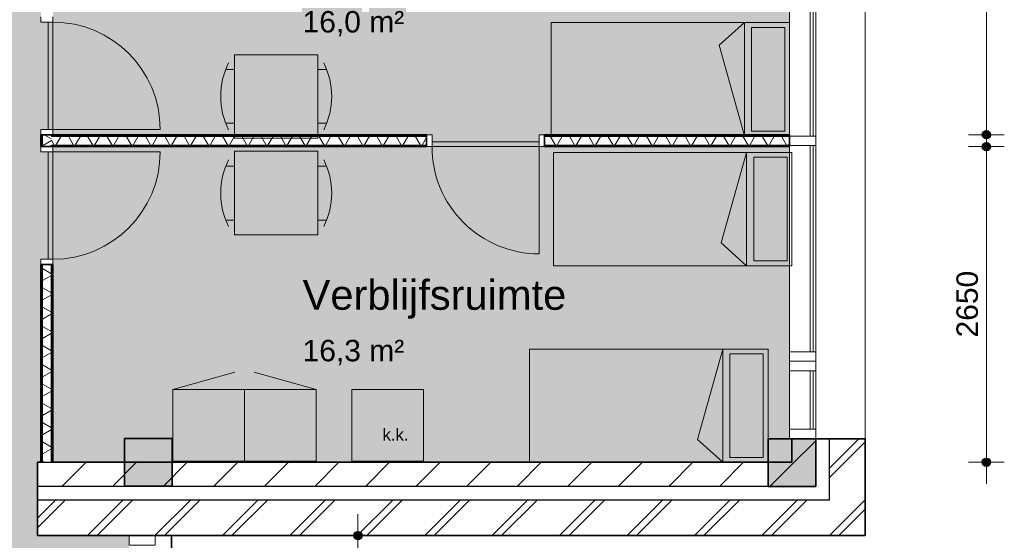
# Model space of a CAD drawing. Header units: millimetres. Extents: x 71235 to 117628, y -12665 to 42937.
# Tile 32 of 49: x 109369 to 117628, y 13811 to 18181. Entities that reach past the tile are written whole.
import ezdxf

# ---------------------------------------------------------------- set-up
doc = ezdxf.new("R2010")
doc.units = ezdxf.units.MM
doc.linetypes.add('Hidden', pattern=[4, 2, -2])
for name, color, linetype, lineweight in [('A-ANNO-DIMS', 211, 'Continuous', 9), ('A-ANNO-DIMS-100', 211, 'Continuous', 9), ('A-AREA-IDEN', 2, 'Continuous', 13), ('A-AREA-PATT', 32, 'Continuous', 9), ('A-DETL', 90, 'Continuous', 13), ('A-DOOR', 31, 'Continuous', 18), ('A-DOOR-FRAM', 31, 'Continuous', 13), ('A-FLOR', 192, 'Continuous', 18), ('A-GLAZ-CURT', 52, 'Continuous', 13), ('A-GLAZ-CWMG', 51, 'Continuous', 13), ('A-WALL', 113, 'Continuous', 18), ('A-WALL-PATT', 111, 'Continuous', 35), ('G-ANNO-TEXT', 231, 'Continuous', 9), ('I-WALL', 2, 'Continuous', 18), ('S-COLS', 52, 'Continuous', 18)]:
    doc.layers.add(name, color=color, linetype=linetype, lineweight=lineweight)
doc.styles.add('Arial', font='arial.ttf', dxfattribs={"height": 180})
doc.styles.add('Arial_1', font='arial.ttf', dxfattribs={"height": 250})
doc.styles.add('Arial_3', font='arial.ttf', dxfattribs={"height": 100})
doc.dimstyles.new('1_8mm', dxfattribs={"dimscale": 304.8, "dimtxt": 183.646692, "dimasz": 0.918635, "dimexe": 0.492126, "dimexo": 0.0625, "dimgap": 0.059055, "dimtad": 1, "dimdec": 0, "dimrnd": 5, "dimzin": 0, "dimdsep": 46, "dimtxsty": 'Arial', "dimblk1": 'DOTSMALL', "dimblk2": 'DOTSMALL', "dimsah": 1, "dimcen": 0.09, "dimdle": 0.590551, "dimazin": 0, "dimtfac": 1, "dimtdec": 4, "dimtix": 1, "dimtmove": 0, "dimatfit": 3, "dimfxl": 0.492126, "dimfxlon": 1, "dimtvp": 1, "dimtolj": 1, "dimtzin": 0, "dimlwd": 13, "dimlwe": 13, "dimarcsym": 2})
pattern_1 = [(45, (0, 0), (-212.132, 212.132), [])]
pattern_2 = [(45, (0, 0), (-282.8427, 282.8427), []), (45, (0, 80), (-282.8427, 282.8427), [])]
pattern_3 = [(90, (112737.78, 17115.6), (-200, -7e-13), []), (90, (112753.78, 17115.6), (-200, -7e-13), []), (90, (112769.78, 17115.6), (-200, -7e-13), []), (90, (112785.78, 17115.6), (-200, -7e-13), [])]
pattern_4 = [(180, (109647.8, 25256.1), (3e-13, -200), []), (180, (109647.8, 25272.1), (3e-13, -200), []), (180, (109647.8, 25288.1), (3e-13, -200), []), (180, (109647.8, 25304.1), (3e-13, -200), [])]

# ---------------------------------------------------------------- blocks, each defined once
blk = doc.blocks.new('System Panel - glas_offset-35-7501420-plot_00')
at = {"layer": 'A-GLAZ-CURT'}
for p, q in [((865, 47.5), (-865, 47.5)), ((-865, 47.5), (-865, 22.5)), ((-865, 22.5), (865, 22.5)), ((865, 22.5), (865, 47.5))]:
    blk.add_line(p, q, dxfattribs=at)
blk = doc.blocks.new('Rectangular Mullion - 80x220-V9-plot_00')
at = {"layer": 'A-GLAZ-CWMG'}
for p, q in [((115827.3, 17115.6), (115827.3, 15394)), ((116047.3, 17124), (116047.3, 15394))]:
    blk.add_line(p, q, dxfattribs=at)
blk = doc.blocks.new('Rectangular Mullion - 80x220-7501422-plot_00')
at = {"layer": 'A-GLAZ-CWMG'}
for p, q in [((0, 0), (-80, 0)), ((-80, 0), (-80, -220)), ((0, -220), (0, 0)), ((-80, -220), (0, -220))]:
    blk.add_line(p, q, dxfattribs=at)
blk = doc.blocks.new('Rectangular Mullion - 80x220-V10-plot_00')
at = {"layer": 'A-GLAZ-CWMG'}
for p, q in [((115827.3, 18934), (115827.3, 17215.6)), ((116047.3, 18934), (116047.3, 17204))]:
    blk.add_line(p, q, dxfattribs=at)
blk = doc.blocks.new('Rectangular Mullion - 80x220-7501417-plot_00')
at = {"layer": 'A-GLAZ-CWMG'}
for p, q in [((-40, 0), (40, 0)), ((-40, -220), (-40, 0)), ((40, 0), (40, -220)), ((40, -220), (-40, -220))]:
    blk.add_line(p, q, dxfattribs=at)
blk = doc.blocks.new('System Panel - glas_offset-35-7501423-plot_00')
at = {"layer": 'A-GLAZ-CURT'}
for p, q in [((245, 47.5), (-245, 47.5)), ((-245, 47.5), (-245, 22.5)), ((-245, 22.5), (245, 22.5)), ((245, 22.5), (245, 47.5))]:
    blk.add_line(p, q, dxfattribs=at)
blk = doc.blocks.new('Rectangular Mullion - 80x220-7501419-plot_00')
at = {"layer": 'A-GLAZ-CWMG'}
for p, q in [((105327.8, 36265.8), (105817.8, 36265.8)), ((105327.8, 36045.8), (105817.8, 36045.8))]:
    blk.add_line(p, q, dxfattribs=at)
blk = doc.blocks.new('Rectangular Mullion - 80x220-7501424-plot_00')
at = {"layer": 'A-GLAZ-CWMG'}
for p, q in [((-80, 0), (0, 0)), ((-80, -220), (-80, 0)), ((0, 0), (0, -220)), ((0, -220), (-80, -220))]:
    blk.add_line(p, q, dxfattribs=at)
blk = doc.blocks.new('Rectangular Mullion - 80x220-7501425-plot_00')
at = {"layer": 'A-GLAZ-CWMG'}
for p, q in [((0, 0), (-80, 0)), ((-80, 0), (-80, -220)), ((0, -220), (0, 0)), ((-80, -220), (0, -220))]:
    blk.add_line(p, q, dxfattribs=at)
blk = doc.blocks.new('300_28_ISR_kolom_vierkant_beton - 400x400-7529371-plot_00')
at = {"layer": 'S-COLS'}
blk.add_hatch(color=256, dxfattribs=at).paths.add_polyline_path([(200, -200), (200, 200), (-200, 200), (-200, -200)])
at = {"layer": 'S-COLS', "lineweight": 35}
for p, q in [((200, 200), (-200, 200)), ((-200, 200), (-200, -200)), ((200, -200), (200, 200)), ((-200, -200), (200, -200))]:
    blk.add_line(p, q, dxfattribs=at)
blk = doc.blocks.new('200_32_ISR_deur_binnen - dagmaat 0900x2300-7594412-plot_00')
at = {"layer": 'A-DOOR', "lineweight": 13}
blk.add_hatch(color=256, dxfattribs=at).paths.add_polyline_path([(450, 10), (450, 50), (-450, 50), (-450, 10), (-299.4, 10)])
for p, q in [((-450, 50), (-450, 950)), ((-450, 50), (450, 50)), ((-450, 50), (-450, 10)), ((450, 50), (-450, 50)), ((-450, 10), (450, 10)), ((450, 10), (450, 50))]:
    blk.add_line(p, q, dxfattribs=at)
at = {"layer": 'A-DOOR', "linetype": 'Hidden', "lineweight": 13}
blk.add_line((-450, 10), (450, 10), dxfattribs=at)
at = {"layer": 'A-DOOR', "lineweight": 13}
blk.add_arc((-450, 50), 900, 360, 90, dxfattribs=at)
at = {"layer": 'A-DOOR-FRAM'}
for p, q in [((-450, 50), (-495, 50)), ((-450, -50), (-450, 50)), ((495, 50), (450, 50)), ((450, 50), (450, -50)), ((-495, -50), (-450, -50)), ((450, -50), (495, -50))]:
    blk.add_line(p, q, dxfattribs=at)
blk = doc.blocks.new('200_32_ISR_deur_binnen - dagmaat 0900x2300-7594411-plot_00')
at = {"layer": 'A-DOOR', "lineweight": 13}
blk.add_hatch(color=256, dxfattribs=at).paths.add_polyline_path([(-450, -50), (450, -50), (450, -10), (-450, -10)])
at = {"layer": 'A-DOOR', "linetype": 'Hidden', "lineweight": 13}
blk.add_line((-450, -10), (450, -10), dxfattribs=at)
at = {"layer": 'A-DOOR', "lineweight": 13}
for p, q in [((-450, -10), (450, -10)), ((-450, -50), (-450, -10)), ((-450, -50), (-450, -950)), ((-450, -50), (450, -50)), ((450, -50), (-450, -50)), ((450, -10), (450, -50))]:
    blk.add_line(p, q, dxfattribs=at)
blk.add_arc((-450, -50), 900, 270, 0, dxfattribs=at)
at = {"layer": 'A-DOOR-FRAM'}
for p, q in [((-495, 50), (-450, 50)), ((-450, 50), (-450, -50)), ((450, -50), (450, 50)), ((450, 50), (495, 50)), ((-450, -50), (-495, -50)), ((495, -50), (450, -50))]:
    blk.add_line(p, q, dxfattribs=at)
blk = doc.blocks.new('Rectangular Mullion - 80x220-7624233-plot_00')
at = {"layer": 'A-GLAZ-CWMG'}
for p, q in [((0, 0), (-80, 0)), ((-80, 0), (-80, -220)), ((0, -220), (0, 0)), ((-80, -220), (0, -220))]:
    blk.add_line(p, q, dxfattribs=at)
blk = doc.blocks.new('DIMBLOCK1-plot_00')
at = {"layer": 'A-ANNO-DIMS-100', "lineweight": 25}
h = blk.add_hatch(color=256, dxfattribs=at)
edge = h.paths.add_edge_path()
edge.add_arc((117478.3, 17115.6), 35, 0, 360)
h = blk.add_hatch(color=256, dxfattribs=at)
edge = h.paths.add_edge_path()
edge.add_arc((117478.3, 14466.4), 35, 0, 360)
at = {"layer": 'A-ANNO-DIMS-100', "lineweight": 13}
for p, q in [((117478.3, 17295.6), (117478.3, 14286.4)), ((117478.3, 17115.6), (117328.3, 17115.6)), ((117478.3, 17115.6), (117628.3, 17115.6)), ((117478.3, 14466.4), (117328.3, 14466.4)), ((117478.3, 14466.4), (117628.3, 14466.4))]:
    blk.add_line(p, q, dxfattribs=at)
at = {"layer": 'A-ANNO-DIMS-100', "lineweight": 25}
for centre in [(117478.3, 17115.6), (117478.3, 14466.4)]:
    blk.add_circle(centre, 35, dxfattribs=at)
at = {"layer": 'A-ANNO-DIMS-100', "color": 0, "lineweight": 13, "insert": (117226.6, 15514.1), "char_height": 180, "width": 664.518, "attachment_point": 1, "rotation": 90, "line_spacing_factor": 0.941778, "style": 'Arial'}
blk.add_mtext('2650', dxfattribs=at)
blk = doc.blocks.new('_DotSmall')
at = {"color": 0, "linetype": 'ByBlock', "const_width": 0.5}
blk.add_lwpolyline([(-0.0625, 0, 1), (0.0625, 0, 1)], format="xyb", close=True, dxfattribs=at)
blk = doc.blocks.new('DIMBLOCK2-plot_00')
at = {"layer": 'A-ANNO-DIMS-100', "lineweight": 25}
h = blk.add_hatch(color=256, dxfattribs=at)
edge = h.paths.add_edge_path()
edge.add_arc((117478.3, 19815.6), 35, 0, 360)
h = blk.add_hatch(color=256, dxfattribs=at)
edge = h.paths.add_edge_path()
edge.add_arc((117478.3, 17215.6), 35, 0, 360)
at = {"layer": 'A-ANNO-DIMS-100', "lineweight": 13}
for p, q in [((117478.3, 19995.6), (117478.3, 17035.6)), ((117478.3, 19815.6), (117328.3, 19815.6)), ((117478.3, 19815.6), (117628.3, 19815.6)), ((117478.3, 17215.6), (117328.3, 17215.6)), ((117478.3, 17215.6), (117628.3, 17215.6))]:
    blk.add_line(p, q, dxfattribs=at)
at = {"layer": 'A-ANNO-DIMS-100', "lineweight": 25}
for centre in [(117478.3, 19815.6), (117478.3, 17215.6)]:
    blk.add_circle(centre, 35, dxfattribs=at)
at = {"layer": 'A-ANNO-DIMS-100', "color": 0, "lineweight": 13, "insert": (117226.6, 18238.7), "char_height": 180, "width": 664.518, "attachment_point": 1, "rotation": 90, "line_spacing_factor": 0.941778, "style": 'Arial'}
blk.add_mtext('2600', dxfattribs=at)
blk = doc.blocks.new('DIMBLOCK41-plot_00')
at = {"layer": 'A-ANNO-DIMS-100', "lineweight": 25}
h = blk.add_hatch(color=256, dxfattribs=at)
edge = h.paths.add_edge_path()
edge.add_arc((112206.9, 13851.4), 35, 0, 360)
h = blk.add_hatch(color=256, dxfattribs=at)
edge = h.paths.add_edge_path()
edge.add_arc((112206.9, 9673), 35, 0, 360)
at = {"layer": 'A-ANNO-DIMS-100', "lineweight": 13}
for p, q in [((112206.9, 14031.4), (112206.9, 9493)), ((112206.9, 13851.4), (112056.9, 13851.4)), ((112206.9, 13851.4), (112356.9, 13851.4)), ((112206.9, 9673), (112056.9, 9673)), ((112206.9, 9673), (112356.9, 9673))]:
    blk.add_line(p, q, dxfattribs=at)
at = {"layer": 'A-ANNO-DIMS-100', "lineweight": 25}
for centre in [(112206.9, 13851.4), (112206.9, 9673)]:
    blk.add_circle(centre, 35, dxfattribs=at)
at = {"layer": 'A-ANNO-DIMS-100', "color": 0, "lineweight": 13, "insert": (111955.2, 11485.3), "char_height": 180, "width": 664.518, "attachment_point": 1, "rotation": 90, "line_spacing_factor": 0.941778, "style": 'Arial'}
blk.add_mtext('4180', dxfattribs=at)

msp = doc.modelspace()

# ---------------------------------------------------------------- hatches: boundary and pattern name
at = {"layer": 'A-AREA-PATT'}
h = msp.add_hatch(color=9, dxfattribs=at)
h.paths.add_polyline_path([(99627.7, 3359.1), (99646.7, 3359.1), (99646.7, 3465.5), (99627.7, 3465.5)])
h.paths.add_polyline_path([(104847.8, 3666.6), (104847.8, 3666.6), (104847.8, 3865.5), (104996.7, 3865.5), (104996.7, 3909), (105046.7, 3909), (105046.7, 4809), (104996.7, 4809), (104996.7, 8309), (105046.7, 8309), (105046.7, 9209), (104996.7, 9209), (104996.7, 9365.5), (107826.5, 9365.5), (107826.5, 9673), (110286.7, 9673), (110286.7, 13851.4), (109517.4, 13851.4), (109517.4, 14466.4), (109547.8, 14466.4), (109547.8, 16170.6), (109597.8, 16170.6), (109597.8, 17070.6), (109547.8, 17070.6), (109547.8, 17260.6), (109597.8, 17260.6), (109597.8, 18160.6), (109547.8, 18160.6), (109547.8, 21570.6), (109597.8, 21570.6), (109597.8, 22470.6), (109547.8, 22470.6), (109547.8, 22660.6), (109597.8, 22660.6), (109597.8, 23560.6), (109547.8, 23560.6), (109547.8, 26970.7), (109597.8, 26970.7), (109597.8, 27870.7), (109547.8, 27870.7), (109547.8, 28060.7), (109597.8, 28060.7), (109597.8, 28960.7), (109547.8, 28960.7), (109547.8, 32370.7), (109597.8, 32370.7), (109597.8, 33270.7), (109547.8, 33270.7), (109547.8, 33515.7), (109597.8, 33515.7), (109597.8, 34415.7), (109547.8, 34415.7), (109547.8, 36045.8), (107797.8, 36045.8), (107797.8, 30115.8), (106042.8, 30115.8), (106042.8, 30165.8), (105142.8, 30165.8), (105142.8, 30115.8), (104952.8, 30115.8), (104952.8, 30165.8), (104052.8, 30165.8), (104052.8, 30115.8), (100642.7, 30115.8), (100642.7, 30165.8), (99742.7, 30165.8), (99742.7, 30115.8), (99552.7, 30115.8), (99552.7, 30165.8), (98652.7, 30165.8), (98652.7, 30115.8), (95242.7, 30115.8), (95242.7, 30165.8), (94342.7, 30165.8), (94342.7, 30115.8), (94097.7, 30115.8), (94097.7, 30165.8), (93197.7, 30165.8), (93197.7, 30115.8), (92397.7, 30115.8), (92397.7, 30165.8), (91497.7, 30165.8), (91497.7, 30115.8), (90697.7, 30115.8), (90697.7, 30165.8), (89797.7, 30165.8), (89797.7, 30115.8), (88997.7, 30115.8), (88997.7, 30165.8), (88097.7, 30165.8), (88097.7, 30115.8), (87397.7, 30115.8), (87397.7, 33315.2), (87197.4, 33315.2), (87197.4, 33365.2), (86297.4, 33365.2), (86297.4, 33315.2), (85997.4, 33315.2), (85997.4, 33365.2), (85097.4, 33365.2), (85097.4, 33315.2), (81658.1, 33315.2), (81567.7, 33224.7), (81532.3, 33260.1), (80895.9, 32623.7), (80931.3, 32588.3), (80797.4, 32454.5), (80797.4, 26311.5), (80747.4, 26311.5), (80747.4, 25411.5), (80797.4, 25411.5), (80797.4, 25111.5), (80747.4, 25111.5), (80747.4, 24211.5), (80797.4, 24211.5), (80797.4, 22565.2), (86147.4, 22565.2), (86147.4, 22365.2), (85862.4, 22332.9), (85862.4, 20165.2), (86447.4, 20165.2), (86447.4, 19565.2), (85862.4, 19565.2), (85862.4, 19165.3), (80017.9, 19165.3), (80017.9, 15555.3), (82370.3, 15555.3), (82370.3, 14515.7), (84347.7, 14515.7), (84347.7, 12760.7), (84297.7, 12760.7), (84297.7, 11860.7), (84347.7, 11860.7), (84347.7, 11670.7), (84297.7, 11670.7), (84297.7, 10770.7), (84347.7, 10770.7), (84347.7, 7360.6), (84297.7, 7360.6), (84297.7, 6460.6), (84347.7, 6460.6), (84347.7, 6270.6), (84297.7, 6270.6), (84297.7, 5370.6), (84347.7, 5370.6), (84347.7, 3685.6), (86107.7, 3685.6), (86107.7, 5445.6), (86157.7, 5445.6), (86157.7, 6220.6), (86107.7, 6220.6), (86107.7, 6265.6), (85847.4, 6265.6), (85847.4, 14015.7), (94347.7, 14015.7), (94347.7, 12810.7), (94297.7, 12810.7), (94297.7, 11910.7), (94347.7, 11910.7), (94347.7, 10065.7), (96777.8, 10065.7), (96777.8, 10665.7), (96827.8, 10665.7), (96827.8, 11565.7), (96777.8, 11565.7), (96777.8, 14015.7), (100677.8, 14015.7), (100677.8, 6265.6), (99847.7, 6265.6), (99847.7, 3666.6), (99953.6, 3666.6), (99953.6, 3685.6), (104847.8, 3685.6)])
h.paths.add_polyline_path([(99807.7, 4165.6), (99807.7, 5965.6), (99797.7, 5965.6), (99797.7, 4165.6)])
h.paths.add_polyline_path([(85897.4, 6410.6), (85897.4, 7310.6), (85887.4, 7310.6), (85887.4, 6410.6)])
h.paths.add_polyline_path([(95192.7, 9965.7), (95992.7, 9965.7), (95992.7, 10025.7), (94392.7, 10025.7), (94392.7, 9965.7)])
h.paths.add_polyline_path([(102647.6, 11465.4), (102047.6, 11465.4), (102047.6, 12065.4), (102647.6, 12065.4)])
h.paths.add_polyline_path([(99177.8, 13965.7), (99177.8, 13975.7), (98277.8, 13975.7), (98277.8, 13965.7)])
h.paths.add_polyline_path([(86947.4, 13965.7), (86947.4, 13975.7), (86047.4, 13975.7), (86047.4, 13965.7), (86447.4, 13965.7)])
h.paths.add_polyline_path([(105304.2, 15865.8), (105089.8, 15865.8), (105089.8, 15915.8), (104189.8, 15915.8), (104189.8, 15865.8), (101379.8, 15865.8), (101379.8, 15915.8), (100479.8, 15915.8), (100479.8, 15865.8), (100089.8, 15865.8), (100089.8, 15915.8), (99189.8, 15915.8), (99189.8, 15865.8), (96379.8, 15865.8), (96379.8, 15915.8), (95479.8, 15915.8), (95479.8, 15865.8), (94644.8, 15865.8), (94644.8, 15915.8), (93869.8, 15915.8), (93869.8, 15865.8), (93079.8, 15865.8), (93079.8, 15915.8), (92304.8, 15915.8), (92304.8, 15865.8), (91514.8, 15865.8), (91514.8, 15915.8), (90739.8, 15915.8), (90739.8, 15865.8), (90439.8, 15865.8), (90439.8, 15915.8), (89664.8, 15915.8), (89664.8, 15865.8), (87639.8, 15865.8), (87639.8, 23365.8), (87839.8, 23365.8), (87839.8, 23315.8), (88614.8, 23315.8), (88614.8, 23365.8), (90739.8, 23365.8), (90739.8, 23315.8), (91514.8, 23315.8), (91514.8, 23365.8), (92304.8, 23365.8), (92304.8, 23315.8), (93079.8, 23315.8), (93079.8, 23365.8), (93869.8, 23365.8), (93869.8, 23315.8), (94644.8, 23315.8), (94644.8, 23365.8), (95479.8, 23365.8), (95479.8, 23315.8), (96379.8, 23315.8), (96379.8, 23365.8), (99189.8, 23365.8), (99189.8, 23315.8), (100089.8, 23315.8), (100089.8, 23365.8), (100479.8, 23365.8), (100479.8, 23315.8), (101379.8, 23315.8), (101379.8, 23365.8), (104189.8, 23365.8), (104189.8, 23315.8), (105089.8, 23315.8), (105089.8, 23365.8), (105334.8, 23365.8), (105334.8, 15865.8), (105322.3, 15865.8)])
h.paths.add_polyline_path([(83755, 19205.3), (83755, 19215.3), (82855, 19215.3), (82855, 19205.3), (83047.5, 19205.3)])
h.paths.add_polyline_path([(85812.4, 21145.2), (85822.4, 21145.2), (85822.4, 21920.2), (85812.4, 21920.2), (85812.4, 21256.4)])
h.paths.add_polyline_path([(86447.4, 24961.5), (85847.4, 24961.5), (85847.4, 25561.5), (85948.2, 25561.5), (85948.2, 28065.8), (88547.4, 28065.8), (88547.4, 28265.6), (89147.4, 28265.6), (89147.7, 28065.8), (105497.8, 28065.8), (105497.8, 25165.7), (86447.4, 25165.7)])
h.paths.add_polyline_path([(100647.7, 25205.7), (101547.7, 25205.7), (101547.7, 25265.7), (100647.7, 25265.7)])
h.paths.add_polyline_path([(99698.6, 25205.7), (99785.4, 25205.7), (99785.4, 25265.7), (99010.4, 25265.7), (99010.4, 25205.7)])
h.paths.add_polyline_path([(95614.2, 25205.7), (95935.2, 25205.7), (95935.2, 25265.7), (95160.2, 25265.7), (95160.2, 25205.7), (95284.8, 25205.7)])
h.paths.add_polyline_path([(101547.7, 27965.8), (101547.7, 28025.8), (100647.7, 28025.8), (100647.7, 27965.8)])
h.paths.add_polyline_path([(93572.1, 28015.8), (93747.2, 28015.8), (93747.2, 28025.8), (92847.2, 28025.8), (92847.2, 28015.8)])
h.paths.add_polyline_path([(90097.3, 28015.8), (90097.3, 28025.8), (89197.3, 28025.8), (89197.3, 28015.8), (89487.7, 28015.8)])
h.paths.add_polyline_path([(87048.2, 28015.8), (87048.2, 28025.8), (86148.2, 28025.8), (86148.2, 28015.8), (86447.4, 28015.8)])
h = msp.add_hatch(color=9, dxfattribs=at)
h.paths.add_polyline_path([(113727.7, 17165.6), (113727.7, 17215.6), (115827.3, 17215.6), (115827.3, 19664), (115647.8, 19664.3), (115647.8, 19815.6), (110647.8, 19815.6), (110647.8, 19664.3), (110247.8, 19664.3), (110247.8, 19815.6), (109647.8, 19815.6), (109647.8, 17215.6), (112827.7, 17215.6), (112827.7, 17165.6)])
h.paths.add_polyline_path([(109597.8, 17260.6), (109607.8, 17260.6), (109607.8, 18160.6), (109597.8, 18160.6)])
h = msp.add_hatch(color=9, dxfattribs=at)
h.paths.add_polyline_path([(113993.9, 14466.4), (115647.8, 14466.4), (115647.8, 14664), (115827.3, 14664), (115827.3, 17115.6), (109647.8, 17115.6), (109647.8, 14466.4), (110247.8, 14466.4), (110247.8, 14665.9), (110647.8, 14665.9), (110647.8, 14466.4), (113691.8, 14466.4)])
h.paths.add_polyline_path([(109597.8, 16170.6), (109607.8, 16170.6), (109607.8, 17070.6), (109597.8, 17070.6), (109597.8, 16920)])
h.paths.add_polyline_path([(113727.7, 17155.6), (113727.7, 17165.6), (112827.7, 17165.6), (112827.7, 17155.6)])
at = {"layer": 'A-WALL-PATT', "lineweight": 9}
h = msp.add_hatch(dxfattribs=at)
h.set_pattern_fill('FP_1', color=256, style=0, pattern_type=2)
h.set_pattern_definition(pattern_2)
h.paths.add_polyline_path([(116461.3, 13851.4), (116461.3, 14664), (116161.3, 14664), (116161.3, 13851.4)])
h.paths.add_polyline_path([(116461.3, 19664), (116461.3, 20064), (116161.3, 20064), (116161.3, 19664)])
h.paths.add_polyline_path([(116461.3, 25064), (116461.3, 25465.4), (116161.3, 25465.4), (116161.3, 25064)])
h.paths.add_polyline_path([(116461.3, 30465.4), (116461.3, 30865.4), (116161.3, 30865.4), (116161.3, 30465.4)])
h.paths.add_polyline_path([(116161.3, 35865.4), (116461.3, 35865.4), (116461.3, 36379.4), (116161.3, 36379.4), (116161.3, 36064.4)])
h = msp.add_hatch(dxfattribs=at)
h.set_pattern_fill('FP_18', color=256, angle=90, style=0, pattern_type=2)
h.set_pattern_definition(pattern_4)
h.paths.add_polyline_path([(109560.3, 14466.4), (109560.3, 16125.6), (109547.8, 16125.6), (109547.8, 14466.4)])
h.paths.add_polyline_path([(109547.8, 17115.6), (109560.3, 17115.6), (109560.3, 17215.6), (109547.8, 17215.6)])
h.paths.add_polyline_path([(109560.3, 18205.6), (109560.3, 21525.6), (109547.8, 21525.6), (109547.8, 18205.6)])
h.paths.add_polyline_path([(109560.3, 22515.6), (109560.3, 22615.6), (109547.8, 22615.6), (109547.8, 22515.6)])
h.paths.add_polyline_path([(109547.8, 23605.6), (109560.3, 23605.6), (109560.3, 26925.7), (109547.8, 26925.7), (109547.8, 25592.8)])
h.paths.add_polyline_path([(109547.8, 27915.7), (109560.3, 27915.7), (109560.3, 28015.7), (109547.8, 28015.7)])
h.paths.add_polyline_path([(109560.3, 29005.7), (109560.3, 32325.7), (109547.8, 32325.7), (109547.8, 29005.7)])
h.paths.add_polyline_path([(109560.3, 33315.7), (109560.3, 33470.7), (109547.8, 33470.7), (109547.8, 33315.7)])
h.paths.add_polyline_path([(109560.3, 34460.7), (109560.3, 36045.8), (109547.8, 36045.8), (109547.8, 34460.7)])
h = msp.add_hatch(dxfattribs=at)
h.set_pattern_fill('FP_19', color=256, angle=60, style=0, pattern_type=2)
h.set_pattern_definition([(150, (109647.81, 25256.1), (-70, -121.2436), []), (210, (109647.81, 25256.1), (70, -121.2436), [])])
h.paths.add_polyline_path([(109560.3, 14466.4), (109635.3, 14466.4), (109635.3, 16125.6), (109560.3, 16125.6)])
h.paths.add_polyline_path([(109635.3, 17115.6), (109635.3, 17215.6), (109560.3, 17215.6), (109560.3, 17115.6)])
h.paths.add_polyline_path([(109560.3, 18205.6), (109635.3, 18205.6), (109635.3, 21525.6), (109560.3, 21525.6), (109560.3, 19810.9)])
h.paths.add_polyline_path([(109560.3, 22515.6), (109635.3, 22515.6), (109635.3, 22615.6), (109560.3, 22615.6)])
h.paths.add_polyline_path([(109635.3, 23605.6), (109635.3, 26925.7), (109560.3, 26925.7), (109560.3, 23605.6)])
h.paths.add_polyline_path([(109635.3, 27915.7), (109635.3, 28015.7), (109560.3, 28015.7), (109560.3, 27915.7)])
h.paths.add_polyline_path([(109560.3, 29005.7), (109635.3, 29005.7), (109635.3, 32325.7), (109560.3, 32325.7), (109560.3, 31374.7)])
h.paths.add_polyline_path([(109560.3, 33315.7), (109635.3, 33315.7), (109635.3, 33470.7), (109560.3, 33470.7)])
h.paths.add_polyline_path([(109560.3, 34460.7), (109635.3, 34460.7), (109635.3, 36045.8), (109560.3, 36045.8)])
h = msp.add_hatch(dxfattribs=at)
h.set_pattern_fill('FP_18', color=256, angle=90, style=0, pattern_type=2)
h.set_pattern_definition(pattern_4)
h.paths.add_polyline_path([(109647.8, 14466.4), (109647.8, 16125.6), (109635.3, 16125.6), (109635.3, 14466.4)])
h.paths.add_polyline_path([(109647.8, 17115.6), (109647.8, 17128.1), (109635.3, 17128.1), (109635.3, 17115.6)])
h.paths.add_polyline_path([(109647.8, 17203.1), (109647.8, 17215.6), (109635.3, 17215.6), (109635.3, 17203.1)])
h.paths.add_polyline_path([(109647.8, 18205.6), (109647.8, 19828.1), (109635.3, 19828.1), (109635.3, 18205.6)])
h.paths.add_polyline_path([(109647.8, 19903.1), (109647.8, 21525.6), (109635.3, 21525.6), (109635.3, 19903.1)])
h.paths.add_polyline_path([(109647.8, 22515.6), (109647.8, 22528.1), (109635.3, 22528.1), (109635.3, 22515.6)])
h.paths.add_polyline_path([(109647.8, 22603.1), (109647.8, 22615.6), (109635.3, 22615.6), (109635.3, 22603.1)])
h.paths.add_polyline_path([(109635.3, 23605.6), (109647.8, 23605.6), (109647.8, 25228.2), (109635.3, 25228.2)])
h.paths.add_polyline_path([(109647.8, 25303.2), (109647.8, 26925.7), (109635.3, 26925.7), (109635.3, 25303.2)])
h.paths.add_polyline_path([(109647.8, 27915.7), (109647.8, 27928.2), (109635.3, 27928.2), (109635.3, 27915.7)])
h.paths.add_polyline_path([(109647.8, 28003.2), (109647.8, 28015.7), (109635.3, 28015.7), (109635.3, 28003.2)])
h.paths.add_polyline_path([(109635.3, 29005.7), (109647.8, 29005.7), (109647.8, 30628.2), (109635.3, 30628.2)])
h.paths.add_polyline_path([(109647.8, 30703.2), (109647.8, 32325.7), (109635.3, 32325.7), (109635.3, 30703.2)])
h.paths.add_polyline_path([(109635.3, 33315.7), (109647.8, 33315.7), (109647.8, 33328.2), (109635.3, 33328.2)])
h.paths.add_polyline_path([(109647.8, 33403.2), (109647.8, 33470.7), (109635.3, 33470.7), (109635.3, 33403.2)])
h.paths.add_polyline_path([(109647.8, 34460.7), (109647.8, 36045.8), (109635.3, 36045.8), (109635.3, 34460.7)])
h = msp.add_hatch(dxfattribs=at)
h.set_pattern_fill('FP_3', color=256, angle=45, style=0, pattern_type=2)
h.set_pattern_definition(pattern_1)
h.paths.add_polyline_path([(115846.3, 14266.4), (116046.3, 14266.4), (116046.3, 14664), (115846.3, 14664), (115846.3, 14466.4)])
h.paths.add_polyline_path([(116046.3, 19664), (116046.3, 20064), (115846.3, 20064), (115846.3, 19664)])
h.paths.add_polyline_path([(115846.3, 25064), (116046.3, 25064), (116046.3, 25465.4), (115846.3, 25465.4)])
h.paths.add_polyline_path([(115846.3, 30465.4), (116046.3, 30465.4), (116046.3, 30865.4), (115846.3, 30865.4)])
h.paths.add_polyline_path([(115846.3, 35865.4), (116046.3, 35865.4), (116046.3, 36064.4), (115846.3, 36064.4)])
h = msp.add_hatch(dxfattribs=at)
h.set_pattern_fill('FP_5', color=256, angle=60, style=0, pattern_type=2)
h.set_pattern_definition([(60, (112737.78, 17115.6), (-121.2436, 70), []), (120, (112737.78, 17115.6), (-121.2436, -70), [])])
h.paths.add_polyline_path([(115827.7, 17128.1), (115827.7, 17203.1), (113772.7, 17203.1), (113772.7, 17128.1), (113993.9, 17128.1)])
h.paths.add_polyline_path([(112782.7, 17128.1), (112782.7, 17203.1), (109635.3, 17203.1), (109635.3, 17128.1), (109909.5, 17128.1)])
h = msp.add_hatch(dxfattribs=at)
h.set_pattern_fill('FP_4', color=256, angle=90, style=0, pattern_type=2)
h.set_pattern_definition(pattern_3)
h.paths.add_polyline_path([(115827.7, 17203.1), (115827.7, 17215.6), (113772.7, 17215.6), (113772.7, 17203.1), (113993.9, 17203.1)])
h.paths.add_polyline_path([(112782.7, 17203.1), (112782.7, 17215.6), (109647.8, 17215.6), (109647.8, 17203.1), (109909.5, 17203.1)])
h = msp.add_hatch(dxfattribs=at)
h.set_pattern_fill('FP_4', color=256, angle=90, style=0, pattern_type=2)
h.set_pattern_definition(pattern_3)
h.paths.add_polyline_path([(113772.7, 17115.6), (115827.7, 17115.6), (115827.7, 17128.1), (113772.7, 17128.1)])
h.paths.add_polyline_path([(112782.7, 17115.6), (112782.7, 17128.1), (109647.8, 17128.1), (109647.8, 17115.6), (109909.5, 17115.6)])
h = msp.add_hatch(dxfattribs=at)
h.set_pattern_fill('FP_3', color=256, angle=45, style=0, pattern_type=2)
h.set_pattern_definition(pattern_1)
h.paths.add_polyline_path([(115846.3, 14266.4), (115846.3, 14466.4), (109517.4, 14466.4), (109517.4, 14266.4), (113993.9, 14266.4)])
h = msp.add_hatch(dxfattribs=at)
h.set_pattern_fill('FP_1', color=256, style=0, pattern_type=2)
h.set_pattern_definition(pattern_2)
h.paths.add_polyline_path([(116161.3, 13851.4), (116161.3, 14151.4), (109517.4, 14151.4), (109517.4, 13851.4), (115846.3, 13851.4)])

# ---------------------------------------------------------------- linework, layer by layer
at = {"layer": 'A-DETL', "lineweight": 9}
for p, q in [((115827.7, 18156.6), (113827.7, 18156.6)), ((113827.7, 18156.6), (113827.7, 17206.6)), ((115447.7, 18156.6), (115235.9, 17965.9)), ((115447.7, 17206.6), (115447.7, 18156.6)), ((115507.7, 17246.6), (115507.7, 18116.6)), ((115507.7, 18116.6), (115787.7, 18116.6)), ((115787.7, 18116.6), (115787.7, 17246.6)), ((115827.7, 18156.6), (115827.7, 17206.6)), ((115235.9, 17965.9), (115447.7, 17206.6)), ((113827.7, 17206.6), (115827.7, 17206.6)), ((115787.7, 17246.6), (115507.7, 17246.6)), ((113846.3, 16116.4), (113846.3, 17066.4)), ((113846.3, 17066.4), (115846.3, 17066.4)), ((115254.5, 16307.1), (115466.3, 17066.4)), ((115466.3, 17066.4), (115466.3, 16116.4)), ((115806.3, 17026.4), (115526.3, 17026.4)), ((115526.3, 17026.4), (115526.3, 16156.4)), ((115806.3, 16156.4), (115806.3, 17026.4)), ((115846.3, 16116.4), (115846.3, 17066.4)), ((115466.3, 16116.4), (115254.5, 16307.1)), ((115846.3, 16116.4), (113846.3, 16116.4)), ((115526.3, 16156.4), (115806.3, 16156.4)), ((113646.3, 14466.4), (113646.3, 15416.4)), ((113646.3, 15416.4), (115646.3, 15416.4)), ((115054.5, 14657.1), (115266.3, 15416.4)), ((115266.3, 15416.4), (115266.3, 14466.4)), ((115606.3, 15376.4), (115326.3, 15376.4)), ((115326.3, 15376.4), (115326.3, 14506.4)), ((115606.3, 14506.4), (115606.3, 15376.4)), ((115646.3, 14466.4), (115646.3, 15416.4)), ((115266.3, 14466.4), (115054.5, 14657.1)), ((115646.3, 14466.4), (113646.3, 14466.4)), ((115326.3, 14506.4), (115606.3, 14506.4))]:
    msp.add_line(p, q, dxfattribs=at)
at = {"layer": 'A-DETL'}
for p, q in [((111170.7, 17186.6), (111170.7, 17886.6)), ((111170.7, 17886.6), (111870.7, 17886.6)), ((111870.7, 17886.6), (111870.7, 17186.6)), ((111097.4, 17763.9), (111170.7, 17763.9)), ((111944.1, 17763.9), (111870.7, 17763.9)), ((111097.4, 17311.4), (111170.7, 17311.4)), ((111944.1, 17311.4), (111870.7, 17311.4)), ((111870.7, 17186.6), (111170.7, 17186.6)), ((111870.7, 17076.4), (111170.7, 17076.4)), ((111170.7, 17076.4), (111170.7, 16376.4)), ((111870.7, 16376.4), (111870.7, 17076.4)), ((111097.4, 16951.5), (111170.7, 16951.5)), ((111944.1, 16951.5), (111870.7, 16951.5)), ((111097.4, 16499.1), (111170.7, 16499.1)), ((111944.1, 16499.1), (111870.7, 16499.1)), ((111170.7, 16376.4), (111870.7, 16376.4)), ((110655, 15076.3), (111175.1, 15221.4)), ((111855, 15076.3), (111334.9, 15221.4)), ((111255, 15076.3), (110655, 15076.3)), ((110655, 14476.3), (110655, 15076.3)), ((111255, 14476.3), (111255, 15076.3)), ((111855, 15076.3), (111255, 15076.3)), ((111855, 14476.3), (111855, 15076.3)), ((112155, 14476.3), (112155, 15076.3)), ((112155, 15076.3), (112755, 15076.3)), ((112755, 15076.3), (112755, 14476.3)), ((110655, 14476.3), (111255, 14476.3)), ((111255, 14476.3), (111855, 14476.3)), ((112755, 14476.3), (112155, 14476.3))]:
    msp.add_line(p, q, dxfattribs=at)
for centre, start, end in [((111680.6, 17537.7), 153.41048, 206.58952), ((111360.8, 17537.7), 333.41048, 26.58952), ((111680.6, 16725.3), 153.41048, 206.58952), ((111360.8, 16725.3), 333.41048, 26.58952)]:
    msp.add_arc(centre, 625.6, start, end, dxfattribs=at)
at = {"layer": 'A-FLOR'}
for p, q in [((110639.1, 9673), (110639.1, 13851.4)), ((110646.7, 9673), (110646.7, 13851.4))]:
    msp.add_line(p, q, dxfattribs=at)
at = {"layer": 'A-WALL'}
msp.add_line((116461.3, 19664), (116461.3, 14664), dxfattribs=at)
at = {"layer": 'A-WALL', "lineweight": 25}
for p, q in [((109560.3, 17115.6), (109560.3, 17215.6)), ((109635.3, 17203.1), (109635.3, 17215.6)), ((109635.3, 17203.1), (112782.7, 17203.1)), ((113772.7, 17203.1), (115827.7, 17203.1)), ((109635.3, 17128.1), (112782.7, 17128.1)), ((109635.3, 17115.6), (109635.3, 17128.1)), ((113772.7, 17128.1), (115827.7, 17128.1)), ((109560.3, 14466.4), (109560.3, 16125.6)), ((109635.3, 14466.4), (109635.3, 16125.6)), ((116046.3, 14266.4), (116046.3, 14664)), ((116161.3, 14151.4), (116161.3, 14664)), ((109547.8, 14466.4), (109647.8, 14466.4)), ((109517.4, 14266.4), (116046.3, 14266.4)), ((109517.4, 14151.4), (116161.3, 14151.4))]:
    msp.add_line(p, q, dxfattribs=at)
at = {"layer": 'A-WALL', "lineweight": 35}
for p, q in [((115846.3, 14664), (115846.3, 14466.4)), ((116461.3, 14664), (115846.3, 14664)), ((116461.3, 13851.4), (116461.3, 14664)), ((109547.8, 14466.4), (109517.4, 14466.4)), ((109517.4, 14466.4), (109517.4, 13851.4)), ((115846.3, 14466.4), (109647.8, 14466.4)), ((109517.4, 13851.4), (116461.3, 13851.4))]:
    msp.add_line(p, q, dxfattribs=at)
at = {"layer": 'I-WALL', "lineweight": 35}
for p, q in [((112782.7, 17215.6), (109547.8, 17215.6)), ((109547.8, 17215.6), (109547.8, 17115.6)), ((112782.7, 17115.6), (112782.7, 17215.6)), ((115827.7, 17215.6), (113772.7, 17215.6)), ((113772.7, 17215.6), (113772.7, 17115.6)), ((115827.7, 17115.6), (115827.7, 17215.6)), ((109547.8, 17115.6), (112782.7, 17115.6)), ((113772.7, 17115.6), (115827.7, 17115.6)), ((109547.8, 16125.6), (109547.8, 14466.4)), ((109647.8, 16125.6), (109547.8, 16125.6)), ((109647.8, 14466.4), (109647.8, 16125.6))]:
    msp.add_line(p, q, dxfattribs=at)

# ---------------------------------------------------------------- block references
at = {"layer": 'A-DOOR-FRAM'}
for name, p, rotation in [('200_32_ISR_deur_binnen - dagmaat 0900x2300-7594411-plot_00', (109597.8, 17710.6), 89.99999999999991), ('200_32_ISR_deur_binnen - dagmaat 0900x2300-7594412-plot_00', (113277.7, 17165.6), 180), ('200_32_ISR_deur_binnen - dagmaat 0900x2300-7594412-plot_00', (109597.8, 16620.6), 269.9999999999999)]:
    msp.add_blockref(name, p, dxfattribs=dict(at, rotation=rotation))
at = {"layer": 'A-GLAZ-CURT', "rotation": 89.99999999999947}
for name, p in [('System Panel - glas_offset-35-7501420-plot_00', (116047.3, 18069)), ('System Panel - glas_offset-35-7501420-plot_00', (116047.3, 16259)), ('System Panel - glas_offset-35-7501423-plot_00', (116047.3, 14989))]:
    msp.add_blockref(name, p, dxfattribs=at)
at = {"layer": 'A-GLAZ-CWMG'}
for name in ['Rectangular Mullion - 80x220-V10-plot_00', 'Rectangular Mullion - 80x220-V9-plot_00']:
    msp.add_blockref(name, (0, 0), dxfattribs=at)
at = {"layer": 'A-GLAZ-CWMG', "extrusion": (0, 0, -1), "rotation": 90.00000000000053}
for name, p in [('Rectangular Mullion - 80x220-7501417-plot_00', (-116047.3, 17164)), ('Rectangular Mullion - 80x220-7501424-plot_00', (-116047.3, 15314))]:
    msp.add_blockref(name, p, dxfattribs=at)
at = {"layer": 'A-GLAZ-CWMG'}
for name, p, rotation in [('Rectangular Mullion - 80x220-7501422-plot_00', (116047.3, 15314), 269.9999999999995), ('Rectangular Mullion - 80x220-7501419-plot_00', (79781.5, 120561.8), 269.9999999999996), ('Rectangular Mullion - 80x220-7501425-plot_00', (116047.3, 14664), 269.9999999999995), ('Rectangular Mullion - 80x220-7624233-plot_00', (110286.7, 13851.4), 90)]:
    msp.add_blockref(name, p, dxfattribs=dict(at, rotation=rotation))
at = {"layer": 'S-COLS'}
for p in [(110447.8, 14465.9), (115847.8, 14464)]:
    msp.add_blockref('300_28_ISR_kolom_vierkant_beton - 400x400-7529371-plot_00', p, dxfattribs=at)

# ---------------------------------------------------------------- texts
at = {"layer": 'A-AREA-IDEN', "lineweight": 9, "attachment_point": 1}
for s, insert, char_height, width, style in [('16,0 m²', (111742.1, 18253.6), 180, 1010.126, 'Arial'), ('Verblijfsruimte', (111742.1, 15996.3), 250, 2677.636, 'Arial_1'), ('16,3 m²', (111742.1, 15493.9), 180, 1010.126, 'Arial')]:
    msp.add_mtext(s, dxfattribs=dict(at, insert=insert, char_height=char_height, width=width, style=style))
at = {"layer": 'G-ANNO-TEXT', "color": 7, "insert": (112412.8, 14749), "char_height": 100, "width": 256.54, "attachment_point": 1, "style": 'Arial_3'}
msp.add_mtext('k.k.', dxfattribs=at)

# ---------------------------------------------------------------- dimensions: what is measured, and where the dimension line sits
at = {"layer": 'A-ANNO-DIMS', "lineweight": 13}
for base, p1, p2, override, picture, middle in [((117478.3, 17215.6), (117328.3, 19815.6), (117328.3, 17215.6), {"dimpost": '<>', "dimfxl": 2600.015673}, 'DIMBLOCK2-plot_00', (117368.4, 18515.6)), ((117478.3, 14466.4), (117328.3, 17115.6), (117328.3, 14466.4), {"dimpost": '<>', "dimfxl": 2649.218237}, 'DIMBLOCK1-plot_00', (117368.4, 15791)), ((112206.9, 9673), (112356.9, 13851.4), (112056.9, 9673), {"dimpost": '<>', "dimfxl": 4189.164926}, 'DIMBLOCK41-plot_00', (112097, 11762.2))]:
    dim = msp.add_linear_dim(base=base, p1=p1, p2=p2, angle=90, dimstyle='1_8mm', override=override, dxfattribs=at)
    dim.commit()
    dim.dimension.update_dxf_attribs({"geometry": picture, "text_midpoint": middle})

doc.saveas('drawing.dxf')
